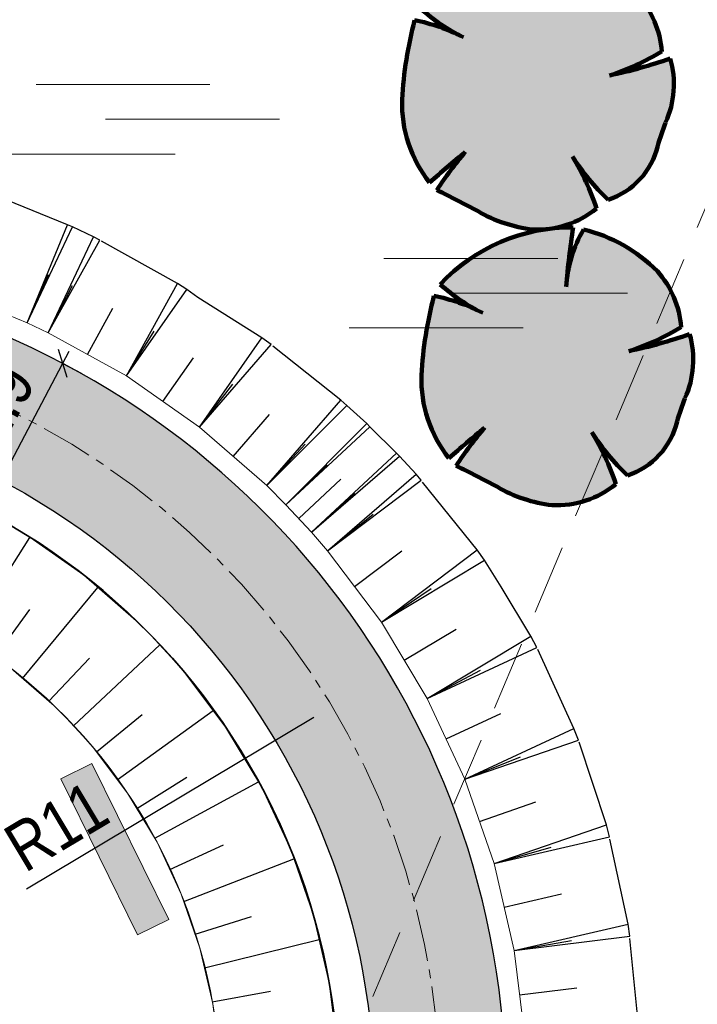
# Model space of a CAD drawing. Header units: metres. Extents: x 0 to 5465380, y 0 to 5925815.
# Tile 103 of 141: x 5463961 to 5463971, y 5925543 to 5925558. Entities that reach past the tile are written whole.
import ezdxf

# ---------------------------------------------------------------- set-up
doc = ezdxf.new("R2010")
doc.units = ezdxf.units.M
for name, pattern in [('CENTER2', [1.125, 0.75, -0.125, 0.125, -0.125]), ('HIDDEN', [0.375, 0.25, -0.125]), ('PRZER2-1', [3, 2, -1])]:
    doc.linetypes.add(name, pattern=pattern)
for name, color, linetype, lineweight in [('$DR - obrzeże 8x30', 34, 'Continuous', 30), ('$DR - osie ścieżek', 7, 'CENTER2', 15), ('$DR - wyp. chodnik', 44, 'Continuous', 5), ('$DR - zał. arch.', 7, 'Continuous', 13), ('$DR - zał. mapa', 250, 'Continuous', 0), ('____rosliny_Nr_Pióra__161', 62, 'Continuous', 0), ('____rosliny_Nr_Pióra__165', 62, 'Continuous', 200), ('___ławki_Nr_Pióra__141', 7, 'Continuous', 0), ('___ławki_Nr_Pióra__246', 34, 'Continuous', 211)]:
    doc.layers.add(name, color=color, linetype=linetype, lineweight=lineweight)
for name, color, linetype in [('$DR - wymiary', 7, 'Continuous'), ('____rosliny', 7, 'Continuous'), ('AecObjExplode_rys 1_Vport_D5A', 7, 'Continuous'), ('AecObjExplode_rys 3_Vport_DDD', 7, 'Continuous'), ('AecObjExplode_rys 4_Vport_E22', 7, 'Continuous'), ('C-DROGI-KORYTARZE', 7, 'Continuous'), ('C-DROGI-SYTUACJA', 7, 'Continuous'), ('C-DZIALKI', 5, 'Continuous'), ('C-TEREN-SKARPY', 94, 'Continuous')]:
    doc.layers.add(name, color=color, linetype=linetype)
doc.layers.add('CC_Inne', color=7, linetype='Continuous', lineweight=18, true_color=0x0a0909)
doc.layers.add('CC_Zakrzewienie', color=7, linetype='PRZER2-1', lineweight=18, true_color=0x0a0909)
doc.styles.add('ARIAL 2', font='ARIALN.TTF')
doc.dimstyles.new('LINIOWY', dxfattribs={"dimtxt": 0.7, "dimasz": 0.3, "dimexe": 0.3, "dimexo": 0, "dimgap": 0.2, "dimtad": 1, "dimzin": 9, "dimdsep": 46, "dimtxsty": 'ARIAL 2', "dimblk": 'OBLIQUE', "dimcen": 0, "dimdle": 0.2, "dimclrd": 7, "dimclre": 7, "dimclrt": 1, "dimadec": 0, "dimazin": 0, "dimtfac": 1, "dimtofl": 0, "dimtmove": 1, "dimatfit": 3, "dimldrblk": 'OBLIQUE', "dimfxl": 0.3, "dimfxlon": 1, "dimtolj": 1, "dimtzin": 1, "dimarcsym": 0})
doc.dimstyles.new('LINIOWY$4', dxfattribs={"dimtxt": 0.7, "dimasz": 0.3, "dimexe": 0.3, "dimexo": 0, "dimgap": 0.2, "dimtad": 1, "dimzin": 9, "dimdsep": 46, "dimtxsty": 'ARIAL 2', "dimblk1": 'OBLIQUE', "dimsah": 1, "dimcen": 0, "dimdle": 0.2, "dimclrd": 7, "dimclre": 7, "dimclrt": 1, "dimadec": 0, "dimazin": 0, "dimtfac": 1, "dimtofl": 0, "dimtmove": 1, "dimatfit": 3, "dimldrblk": 'OBLIQUE', "dimfxl": 0.3, "dimfxlon": 1, "dimtolj": 1, "dimtzin": 1, "dimarcsym": 0})

# ---------------------------------------------------------------- blocks, each defined once
blk = doc.blocks.new('GK.6640.1913.2022 szara')
at = {"layer": 'CC_Inne', "color": 252}
for points in [[(5463961.697, 5925556.703), (5463964.197, 5925556.703)], [(5463962.697, 5925556.203), (5463965.197, 5925556.203)], [(5463961.197, 5925555.703), (5463963.697, 5925555.703)], [(5463966.697, 5925554.203), (5463969.197, 5925554.203)], [(5463967.697, 5925553.703), (5463970.197, 5925553.703)], [(5463966.197, 5925553.203), (5463968.697, 5925553.203)]]:
    blk.add_lwpolyline(points, dxfattribs=at)
at = {"layer": 'CC_Zakrzewienie', "color": 252, "ltscale": 0.5}
blk.add_lwpolyline([(5463977.65, 5925569.937), (5463958.717, 5925565.368), (5463950.876, 5925547.321), (5463930.646, 5925543.783), (5463929.241, 5925503.739), (5463946.136, 5925495.218)], close=True, dxfattribs=at)
blk = doc.blocks.new('Symbol drzewa rzut 1 12', base_point=(5464021.331, 5925651.474))
at = {"layer": '____rosliny_Nr_Pióra__161', "linetype": 'Continuous'}
blk.add_hatch(color=256, dxfattribs=at).paths.add_polyline_path([(5464020.428, 5925649.763, 0.102387), (5464021.207, 5925649.479, 0.189926), (5464022.131, 5925649.758, 0.058172), (5464021.806, 5925650.513, 0.060987), (5464022.3, 5925649.878, 0.261493), (5464023.036, 5925650.633, -0.023868), (5464023.157, 5925650.963, 0.176093), (5464023.249, 5925651.883, -0.033475), (5464022.37, 5925651.663, 0.059133), (5464023.13, 5925651.989, 0.165491), (5464022.81, 5925652.801, 0.138163), (5464021.766, 5925653.43, 0.117282), (5464021.493, 5925652.611, -0.017941), (5464021.617, 5925653.461, 0.21157), (5464019.685, 5925652.696, 0.07472), (5464020.285, 5925652.27, 0.066738), (5464019.59, 5925652.534, 0.048896), (5464019.379, 5925651.397, 0.176271), (5464019.743, 5925650.195, -0.009616), (5464020.267, 5925650.619, 0.030984), (5464019.843, 5925650.083, -0.00375)], flags=0)
at = {"layer": '____rosliny_Nr_Pióra__165', "linetype": 'Continuous'}
for centre, radius, start, end in [((5464021.514, 5925650.898), 2.565, 87.7038, 135.4874), ((5464033.401, 5925651.31), 11.978, 169.6537, 173.7651), ((5464023.352, 5925652.446), 1.866, 148.201, 174.9578), ((5464021.171, 5925651.262), 2.248, 43.1971, 74.6625), ((5464021.777, 5925651.924), 1.355, 2.7308, 40.3178), ((5464021.403, 5925654.481), 2.478, 226.083, 243.1759), ((5464025.286, 5925650.887), 5.929, 163.8748, 175.0721), ((5464018.952, 5925649.81), 2.798, 61.5472, 76.8198), ((5464021.377, 5925655.028), 3.509, 286.4462, 299.9827), ((5464021.167, 5925658.332), 6.776, 280.2246, 287.8936), ((5464021.938, 5925651.55), 1.353, 334.319, 14.2669), ((5464021.213, 5925651.296), 1.837, 176.8614, 216.849), ((5464026.549, 5925649.526), 3.684, 157.0402, 162.5092), ((5464031.043, 5925636.781), 17.539, 127.9083, 130.1121), ((5464024.373, 5925646.933), 5.518, 138.0797, 145.1786), ((5464021.995, 5925650.912), 1.078, 286.4227, 345.04), ((5464024.647, 5925652.213), 3.311, 210.8951, 224.8549), ((5464018.734, 5925648.74), 3.546, 16.6807, 29.9976), ((5463998.76, 5925610.961), 44.442, 60.8198, 61.6791), ((5464021.503, 5925651.503), 2.046, 238.2841, 261.668), ((5464021.315, 5925650.792), 1.317, 265.2902, 308.3056)]:
    blk.add_arc(centre, radius, start, end, dxfattribs=at)
blk = doc.blocks.new('świetlica_bezrzecze_PB_PZT oczyszczony')
at = {"layer": '___ławki_Nr_Pióra__246', "linetype": 'Continuous'}
blk.add_hatch(color=256, dxfattribs=at).paths.add_polyline_path([(5463963.156, 5925544.479), (5463963.604, 5925544.699), (5463962.5, 5925546.942), (5463962.051, 5925546.722)], flags=0)
at = {"layer": '___ławki_Nr_Pióra__141', "linetype": 'Continuous', "flags": 128}
blk.add_lwpolyline([(5463963.156, 5925544.479), (5463963.604, 5925544.699), (5463962.5, 5925546.942), (5463962.051, 5925546.722)], close=True, dxfattribs=at)
at = {"layer": '____rosliny', "linetype": 'Continuous', "rotation": 1.544128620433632}
for p in [(5463968.907, 5925556.616), (5463969.185, 5925552.653)]:
    blk.add_blockref('Symbol drzewa rzut 1 12', p, dxfattribs=at)
blk = doc.blocks.new('*D47')
at = {"layer": '$DR - wymiary', "color": 7, "lineweight": -2, "transparency": 16777216}
blk.add_line((5463961.558, 5925545.141), (5463965.691, 5925547.61), dxfattribs=at)
at = {"layer": '$DR - wymiary', "color": 7, "transparency": 16777216}
blk.add_solid([(5463965.666, 5925547.653), (5463965.717, 5925547.567), (5463965.949, 5925547.764)], dxfattribs=at)
at = {"layer": 'Defpoints', "color": 0, "transparency": 16777216}
for p in [(5463965.949, 5925547.764), (5463956.506, 5925542.123)]:
    blk.add_point(p, dxfattribs=at)
at = {"layer": '$DR - wymiary', "color": 1, "transparency": 16777216, "insert": (5463961.988, 5925546.04), "char_height": 0.7, "attachment_point": 5, "rotation": 30.8543, "style": 'ARIAL 2'}
blk.add_mtext('\\A1;R11', dxfattribs=at)
blk = doc.blocks.new('_OBLIQUE')
at = {"color": 0, "linetype": 'ByBlock'}
blk.add_line((-0.5, -0.5), (0.5, 0.5), dxfattribs=at)
blk = doc.blocks.new('*D99')
at = {"layer": '$DR - wymiary', "color": 7, "lineweight": -2, "transparency": 16777216}
for p, q in [((5463961.101, 5925550.835), (5463962.174, 5925552.87)), ((5463962.081, 5925552.693), (5463962.346, 5925552.553)), ((5463961.194, 5925551.012), (5463960.929, 5925551.152))]:
    blk.add_line(p, q, dxfattribs=at)
at = {"layer": 'Defpoints', "color": 0, "transparency": 16777216}
for p in [(5463962.081, 5925552.693), (5463962.081, 5925552.693), (5463961.194, 5925551.012)]:
    blk.add_point(p, dxfattribs=at)
at = {"layer": '$DR - wymiary', "color": 7, "lineweight": -2, "transparency": 16777216, "xscale": 0.3, "yscale": 0.3, "zscale": 0.3}
for p, rotation in [((5463962.081, 5925552.693), 62.19211735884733), ((5463961.194, 5925551.012), 242.1921173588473)]:
    blk.add_blockref('_OBLIQUE', p, dxfattribs=dict(at, rotation=rotation))
at = {"layer": '$DR - wymiary', "color": 1, "transparency": 16777216, "insert": (5463961.144, 5925552.112), "char_height": 0.7, "attachment_point": 5, "rotation": 62.1921, "style": 'ARIAL 2'}
blk.add_mtext('\\A1;1.9', dxfattribs=at)
blk = doc.blocks.new('*D137')
at = {"layer": '$DR - wymiary', "color": 7, "lineweight": -2, "transparency": 16777216}
blk.add_line((5463958.724, 5925585.382), (5463964.93, 5925585.382), dxfattribs=at)
at = {"layer": 'Defpoints', "color": 0, "transparency": 16777216}
for p in [(5463958.724, 5925585.382), (5463960.561, 5925585.382), (0, 0)]:
    blk.add_point(p, dxfattribs=at)
at = {"layer": '$DR - wymiary', "color": 1, "transparency": 16777216, "insert": (5463962.845, 5925585.94), "char_height": 0.7, "attachment_point": 5, "style": 'ARIAL 2'}
blk.add_mtext('\\A1;5925585.38', dxfattribs=at)
blk = doc.blocks.new('AecObjExplode_rys 1_Vport_D5A')
at = {"layer": 'C-DROGI-KORYTARZE', "color": 92, "linetype": 'Continuous', "lineweight": 9}
for p, q in [((5463960.69, 5925550.707), (5463961.564, 5925550.223)), ((5463961.564, 5925550.223), (5463962.383, 5925549.65)), ((5463962.383, 5925549.65), (5463963.138, 5925548.994)), ((5463963.138, 5925548.994), (5463963.353, 5925548.78)), ((5463963.353, 5925548.78), (5463963.64, 5925548.471)), ((5463963.64, 5925548.471), (5463963.82, 5925548.263)), ((5463961.337, 5925548.31), (5463961.957, 5925547.771)), ((5463963.82, 5925548.263), (5463964.422, 5925547.465)), ((5463961.957, 5925547.771), (5463962.134, 5925547.595)), ((5463962.134, 5925547.595), (5463962.37, 5925547.341)), ((5463962.37, 5925547.341), (5463962.518, 5925547.17)), ((5463964.422, 5925547.465), (5463964.937, 5925546.609)), ((5463962.518, 5925547.17), (5463963.012, 5925546.514)), ((5463963.012, 5925546.514), (5463963.436, 5925545.81)), ((5463964.937, 5925546.609), (5463965.359, 5925545.703)), ((5463963.436, 5925545.81), (5463963.783, 5925545.066)), ((5463965.359, 5925545.703), (5463965.685, 5925544.758)), ((5463963.783, 5925545.066), (5463964.051, 5925544.289)), ((5463965.685, 5925544.758), (5463965.91, 5925543.784)), ((5463964.051, 5925544.289), (5463964.236, 5925543.488)), ((5463965.91, 5925543.784), (5463966.032, 5925542.792)), ((5463964.236, 5925543.488), (5463964.336, 5925542.673))]:
    blk.add_line(p, q, dxfattribs=at)
at = {"layer": 'C-DROGI-KORYTARZE', "color": 54, "linetype": 'Continuous', "lineweight": -3}
for p, q in [((5463960.699, 5925548.757, 43.9), (5463961.607, 5925550.193, 43.74)), ((5463961.504, 5925548.165, 43.9), (5463962.586, 5925549.474, 43.745)), ((5463961.108, 5925548.47, 43.9), (5463961.607, 5925549.157, 43.821)), ((5463962.236, 5925547.485, 43.9), (5463963.477, 5925548.647, 43.752)), ((5463961.881, 5925547.837, 43.9), (5463962.463, 5925548.456, 43.824)), ((5463962.564, 5925547.109, 43.9), (5463963.22, 5925547.649, 43.828)), ((5463962.865, 5925546.709, 43.9), (5463964.242, 5925547.703, 43.761)), ((5463963.144, 5925546.295, 43.9), (5463963.863, 5925546.747, 43.833)), ((5463963.402, 5925545.867, 43.9), (5463964.895, 5925546.678, 43.77)), ((5463963.619, 5925545.417, 43.9), (5463964.39, 5925545.774, 43.837)), ((5463963.82, 5925544.959, 43.9), (5463965.404, 5925545.574, 43.779)), ((5463963.983, 5925544.487, 43.9), (5463964.792, 5925544.743, 43.842)), ((5463964.116, 5925544.006, 43.9), (5463965.765, 5925544.413, 43.788)), ((5463964.229, 5925543.518, 43.9), (5463965.065, 5925543.67, 43.847))]:
    blk.add_line(p, q, dxfattribs=at)
at = {"layer": 'C-DROGI-SYTUACJA', "color": 92, "linetype": 'Continuous', "lineweight": 9}
for p, q in [((5463961.571, 5925553.276), (5463960.693, 5925553.635)), ((5463961.873, 5925553.134), (5463961.571, 5925553.276)), ((5463962.995, 5925552.513), (5463961.873, 5925553.134)), ((5463964.045, 5925551.778), (5463962.995, 5925552.513)), ((5463965.013, 5925550.937), (5463964.045, 5925551.778)), ((5463965.289, 5925550.662), (5463965.013, 5925550.937)), ((5463965.657, 5925550.266), (5463965.289, 5925550.662)), ((5463965.888, 5925549.999), (5463965.657, 5925550.266)), ((5463966.66, 5925548.976), (5463965.888, 5925549.999)), ((5463967.32, 5925547.877), (5463966.66, 5925548.976)), ((5463967.862, 5925546.715), (5463967.32, 5925547.877)), ((5463968.28, 5925545.503), (5463967.862, 5925546.715)), ((5463968.569, 5925544.254), (5463968.28, 5925545.503)), ((5463968.726, 5925542.981), (5463968.569, 5925544.254))]:
    blk.add_line(p, q, dxfattribs=at)
at = {"layer": 'C-DZIALKI', "color": 7, "linetype": 'Continuous', "lineweight": 35}
blk.add_arc((5463956.506, 5925542.123), 9.55, 293.1971, 291.9971, dxfattribs=at)
at = {"layer": 'C-DZIALKI', "color": 92, "linetype": 'Continuous', "lineweight": 9}
blk.add_arc((5463956.506, 5925542.123), 7.85, 293.327, 291.8672, dxfattribs=at)
at = {"layer": 'C-TEREN-SKARPY', "color": 92, "linetype": 'HIDDEN', "lineweight": -3, "ltscale": 5}
for p, q in [((5463962.147, 5925554.687), (5463961.267, 5925555.043)), ((5463962.22, 5925554.655), (5463962.147, 5925554.687)), ((5463962.522, 5925554.513), (5463962.22, 5925554.655)), ((5463962.612, 5925554.467), (5463962.522, 5925554.513)), ((5463963.73, 5925553.841), (5463962.612, 5925554.467)), ((5463963.864, 5925553.755), (5463963.73, 5925553.841)), ((5463964.022, 5925553.642), (5463963.864, 5925553.755)), ((5463964.942, 5925553.06), (5463964.022, 5925553.642)), ((5463965.075, 5925552.964), (5463964.942, 5925553.06)), ((5463966.08, 5925552.165), (5463965.075, 5925552.964)), ((5463966.163, 5925552.091), (5463966.08, 5925552.165)), ((5463966.451, 5925551.828), (5463966.163, 5925552.091)), ((5463966.496, 5925551.784), (5463966.451, 5925551.828)), ((5463966.879, 5925551.402), (5463966.496, 5925551.784)), ((5463966.921, 5925551.358), (5463966.879, 5925551.402)), ((5463967.161, 5925551.1), (5463966.921, 5925551.358)), ((5463967.233, 5925551.014), (5463967.161, 5925551.1)), ((5463968.037, 5925550.015), (5463967.233, 5925551.014)), ((5463968.141, 5925549.866), (5463968.037, 5925550.015)), ((5463968.384, 5925549.482), (5463968.141, 5925549.866)), ((5463968.811, 5925548.773), (5463968.384, 5925549.482)), ((5463968.894, 5925548.611), (5463968.811, 5925548.773)), ((5463969.429, 5925547.446), (5463968.894, 5925548.611)), ((5463969.493, 5925547.277), (5463969.429, 5925547.446)), ((5463969.896, 5925546.06), (5463969.493, 5925547.277)), ((5463969.94, 5925545.887), (5463969.896, 5925546.06)), ((5463970.206, 5925544.632), (5463969.94, 5925545.887)), ((5463970.231, 5925544.458), (5463970.206, 5925544.632)), ((5463970.358, 5925543.182), (5463970.231, 5925544.458))]:
    blk.add_line(p, q, dxfattribs=at)
at = {"layer": 'C-TEREN-SKARPY', "color": 92, "linetype": 'Continuous', "lineweight": -3}
for p, q in [((5463961.571, 5925553.276, 43.738), (5463962.147, 5925554.687, 42.976)), ((5463961.571, 5925553.276), (5463962.147, 5925554.687)), ((5463961.571, 5925553.276, 43.738), (5463962.22, 5925554.655, 42.976)), ((5463961.571, 5925553.276), (5463962.22, 5925554.655)), ((5463961.873, 5925553.134, 43.738), (5463962.522, 5925554.513, 42.976)), ((5463961.873, 5925553.134), (5463962.522, 5925554.513)), ((5463961.873, 5925553.134, 43.738), (5463962.612, 5925554.467, 42.977)), ((5463961.873, 5925553.134), (5463962.612, 5925554.467)), ((5463961.571, 5925553.276, 43.738), (5463961.877, 5925553.974, 43.357)), ((5463961.873, 5925553.134, 43.738), (5463962.22, 5925553.812, 43.358)), ((5463962.995, 5925552.513, 43.74), (5463963.73, 5925553.841, 42.981)), ((5463962.995, 5925552.513), (5463963.73, 5925553.841)), ((5463962.995, 5925552.513, 43.74), (5463963.864, 5925553.755, 42.982)), ((5463962.995, 5925552.513), (5463963.864, 5925553.755)), ((5463962.434, 5925552.824, 43.739), (5463962.802, 5925553.489, 43.359)), ((5463962.995, 5925552.513, 43.74), (5463963.396, 5925553.155, 43.361)), ((5463964.045, 5925551.778, 43.744), (5463964.942, 5925553.06, 42.961)), ((5463964.045, 5925551.778), (5463964.942, 5925553.06)), ((5463964.045, 5925551.778, 43.744), (5463965.075, 5925552.964, 42.958)), ((5463964.045, 5925551.778), (5463965.075, 5925552.964)), ((5463963.52, 5925552.145, 43.742), (5463963.96, 5925552.774, 43.358)), ((5463964.045, 5925551.778, 43.744), (5463964.527, 5925552.395, 43.352)), ((5463965.013, 5925550.937, 43.749), (5463966.08, 5925552.165, 42.936)), ((5463965.013, 5925550.937), (5463966.08, 5925552.165)), ((5463965.013, 5925550.937, 43.749), (5463966.163, 5925552.091, 42.934)), ((5463965.013, 5925550.937), (5463966.163, 5925552.091)), ((5463964.529, 5925551.357, 43.746), (5463965.053, 5925551.961, 43.347)), ((5463965.289, 5925550.662, 43.751), (5463966.451, 5925551.828, 42.928)), ((5463965.289, 5925550.662), (5463966.451, 5925551.828)), ((5463965.289, 5925550.662, 43.751), (5463966.496, 5925551.784, 42.927)), ((5463965.289, 5925550.662), (5463966.496, 5925551.784)), ((5463965.013, 5925550.937, 43.749), (5463965.567, 5925551.532, 43.342)), ((5463965.657, 5925550.266, 43.754), (5463966.879, 5925551.402, 42.92)), ((5463965.657, 5925550.266), (5463966.879, 5925551.402)), ((5463965.657, 5925550.266, 43.754), (5463966.921, 5925551.358, 42.919)), ((5463965.657, 5925550.266), (5463966.921, 5925551.358)), ((5463965.289, 5925550.662, 43.751), (5463965.881, 5925551.234, 43.339)), ((5463965.473, 5925550.464, 43.753), (5463966.08, 5925551.028, 43.338)), ((5463965.888, 5925549.999, 43.756), (5463967.161, 5925551.1, 42.915)), ((5463965.888, 5925549.999), (5463967.161, 5925551.1)), ((5463965.888, 5925549.999, 43.756), (5463967.233, 5925551.014, 42.913)), ((5463965.888, 5925549.999), (5463967.233, 5925551.014)), ((5463965.657, 5925550.266, 43.754), (5463966.279, 5925550.823, 43.337)), ((5463965.888, 5925549.999, 43.756), (5463966.542, 5925550.528, 43.335)), ((5463966.274, 5925549.488, 43.76), (5463966.954, 5925550.001, 43.333)), ((5463966.66, 5925548.976, 43.763), (5463968.037, 5925550.015, 42.901)), ((5463966.66, 5925548.976), (5463968.037, 5925550.015)), ((5463966.66, 5925548.976, 43.763), (5463968.141, 5925549.866, 42.899)), ((5463966.66, 5925548.976), (5463968.141, 5925549.866)), ((5463966.66, 5925548.976, 43.763), (5463967.374, 5925549.458, 43.332)), ((5463966.99, 5925548.426, 43.767), (5463967.735, 5925548.874, 43.332)), ((5463967.32, 5925547.877, 43.771), (5463968.811, 5925548.773, 42.901)), ((5463967.32, 5925547.877), (5463968.811, 5925548.773)), ((5463967.32, 5925547.877, 43.771), (5463968.894, 5925548.611, 42.902)), ((5463967.32, 5925547.877), (5463968.894, 5925548.611)), ((5463967.32, 5925547.877, 43.771), (5463968.086, 5925548.284, 43.336)), ((5463967.591, 5925547.296, 43.774), (5463968.376, 5925547.662, 43.341)), ((5463967.862, 5925546.715, 43.778), (5463969.429, 5925547.446, 42.914)), ((5463967.862, 5925546.715), (5463969.429, 5925547.446)), ((5463967.862, 5925546.715, 43.778), (5463969.493, 5925547.277, 42.916)), ((5463967.862, 5925546.715), (5463969.493, 5925547.277)), ((5463967.862, 5925546.715, 43.778), (5463968.662, 5925547.038, 43.347)), ((5463968.071, 5925546.109, 43.782), (5463968.883, 5925546.389, 43.353)), ((5463968.28, 5925545.503, 43.786), (5463969.896, 5925546.06, 42.931)), ((5463968.28, 5925545.503), (5463969.896, 5925546.06)), ((5463968.28, 5925545.503, 43.786), (5463969.94, 5925545.887, 42.934)), ((5463968.28, 5925545.503), (5463969.94, 5925545.887)), ((5463968.28, 5925545.503, 43.786), (5463969.099, 5925545.738, 43.359)), ((5463968.425, 5925544.878, 43.79), (5463969.249, 5925545.069, 43.367)), ((5463968.569, 5925544.254, 43.793), (5463970.206, 5925544.632, 42.953)), ((5463968.569, 5925544.254), (5463970.206, 5925544.632)), ((5463968.569, 5925544.254, 43.793), (5463970.231, 5925544.458, 42.956)), ((5463968.569, 5925544.254), (5463970.231, 5925544.458)), ((5463968.569, 5925544.254, 43.793), (5463969.394, 5925544.399, 43.374)), ((5463968.647, 5925543.617, 43.797), (5463969.471, 5925543.719, 43.382))]:
    blk.add_line(p, q, dxfattribs=at)
blk = doc.blocks.new('AecObjExplode_rys 4_Vport_E22')
at = {"layer": 'C-DROGI-KORYTARZE', "color": 92, "linetype": 'Continuous', "lineweight": 9}
for p, q in [((5463960.69, 5925550.707), (5463961.564, 5925550.223)), ((5463961.564, 5925550.223), (5463962.383, 5925549.65)), ((5463962.383, 5925549.65), (5463963.138, 5925548.994)), ((5463963.138, 5925548.994), (5463963.353, 5925548.78)), ((5463963.353, 5925548.78), (5463963.64, 5925548.471)), ((5463963.64, 5925548.471), (5463963.82, 5925548.263)), ((5463961.337, 5925548.31), (5463961.957, 5925547.771)), ((5463963.82, 5925548.263), (5463964.422, 5925547.465)), ((5463961.957, 5925547.771), (5463962.134, 5925547.595)), ((5463962.134, 5925547.595), (5463962.37, 5925547.341)), ((5463962.37, 5925547.341), (5463962.518, 5925547.17)), ((5463964.422, 5925547.465), (5463964.937, 5925546.609)), ((5463962.518, 5925547.17), (5463963.012, 5925546.514)), ((5463963.012, 5925546.514), (5463963.436, 5925545.81)), ((5463964.937, 5925546.609), (5463965.359, 5925545.703)), ((5463963.436, 5925545.81), (5463963.783, 5925545.066)), ((5463965.359, 5925545.703), (5463965.685, 5925544.758)), ((5463963.783, 5925545.066), (5463964.051, 5925544.289)), ((5463965.685, 5925544.758), (5463965.91, 5925543.784)), ((5463964.051, 5925544.289), (5463964.236, 5925543.488)), ((5463965.91, 5925543.784), (5463966.032, 5925542.792)), ((5463964.236, 5925543.488), (5463964.336, 5925542.673))]:
    blk.add_line(p, q, dxfattribs=at)
at = {"layer": 'C-DROGI-KORYTARZE', "color": 54, "linetype": 'Continuous', "lineweight": -3}
for p, q in [((5463960.699, 5925548.757, 43.9), (5463961.607, 5925550.193, 43.74)), ((5463961.504, 5925548.165, 43.9), (5463962.586, 5925549.474, 43.745)), ((5463961.108, 5925548.47, 43.9), (5463961.607, 5925549.157, 43.821)), ((5463962.236, 5925547.485, 43.9), (5463963.477, 5925548.647, 43.752)), ((5463961.881, 5925547.837, 43.9), (5463962.463, 5925548.456, 43.824)), ((5463962.564, 5925547.109, 43.9), (5463963.22, 5925547.649, 43.828)), ((5463962.865, 5925546.709, 43.9), (5463964.242, 5925547.703, 43.761)), ((5463963.144, 5925546.295, 43.9), (5463963.863, 5925546.747, 43.833)), ((5463963.402, 5925545.867, 43.9), (5463964.895, 5925546.678, 43.77)), ((5463963.619, 5925545.417, 43.9), (5463964.39, 5925545.774, 43.837)), ((5463963.82, 5925544.959, 43.9), (5463965.404, 5925545.574, 43.779)), ((5463963.983, 5925544.487, 43.9), (5463964.792, 5925544.743, 43.842)), ((5463964.116, 5925544.006, 43.9), (5463965.765, 5925544.413, 43.788)), ((5463964.229, 5925543.518, 43.9), (5463965.065, 5925543.67, 43.847))]:
    blk.add_line(p, q, dxfattribs=at)
at = {"layer": 'C-DROGI-SYTUACJA', "color": 92, "linetype": 'Continuous', "lineweight": 9}
for p, q in [((5463961.571, 5925553.276), (5463960.693, 5925553.635)), ((5463961.873, 5925553.134), (5463961.571, 5925553.276)), ((5463962.995, 5925552.513), (5463961.873, 5925553.134)), ((5463964.045, 5925551.778), (5463962.995, 5925552.513)), ((5463965.013, 5925550.937), (5463964.045, 5925551.778)), ((5463965.289, 5925550.662), (5463965.013, 5925550.937)), ((5463965.657, 5925550.266), (5463965.289, 5925550.662)), ((5463965.888, 5925549.999), (5463965.657, 5925550.266)), ((5463966.66, 5925548.976), (5463965.888, 5925549.999)), ((5463967.32, 5925547.877), (5463966.66, 5925548.976)), ((5463967.862, 5925546.715), (5463967.32, 5925547.877)), ((5463968.28, 5925545.503), (5463967.862, 5925546.715)), ((5463968.569, 5925544.254), (5463968.28, 5925545.503)), ((5463968.726, 5925542.981), (5463968.569, 5925544.254))]:
    blk.add_line(p, q, dxfattribs=at)
at = {"layer": 'C-DZIALKI', "color": 7, "linetype": 'Continuous', "lineweight": 35}
blk.add_arc((5463956.506, 5925542.123), 9.55, 293.1971, 291.9971, dxfattribs=at)
at = {"layer": 'C-DZIALKI', "color": 92, "linetype": 'Continuous', "lineweight": 9}
blk.add_arc((5463956.506, 5925542.123), 7.85, 293.327, 291.8672, dxfattribs=at)
at = {"layer": 'C-TEREN-SKARPY', "color": 92, "linetype": 'HIDDEN', "lineweight": -3, "ltscale": 5}
for p, q in [((5463962.147, 5925554.687), (5463961.267, 5925555.043)), ((5463962.22, 5925554.655), (5463962.147, 5925554.687)), ((5463962.522, 5925554.513), (5463962.22, 5925554.655)), ((5463962.612, 5925554.467), (5463962.522, 5925554.513)), ((5463963.73, 5925553.841), (5463962.612, 5925554.467)), ((5463963.864, 5925553.755), (5463963.73, 5925553.841)), ((5463964.022, 5925553.642), (5463963.864, 5925553.755)), ((5463964.942, 5925553.06), (5463964.022, 5925553.642)), ((5463965.075, 5925552.964), (5463964.942, 5925553.06)), ((5463966.08, 5925552.165), (5463965.075, 5925552.964)), ((5463966.163, 5925552.091), (5463966.08, 5925552.165)), ((5463966.451, 5925551.828), (5463966.163, 5925552.091)), ((5463966.496, 5925551.784), (5463966.451, 5925551.828)), ((5463966.879, 5925551.402), (5463966.496, 5925551.784)), ((5463966.921, 5925551.358), (5463966.879, 5925551.402)), ((5463967.161, 5925551.1), (5463966.921, 5925551.358)), ((5463967.233, 5925551.014), (5463967.161, 5925551.1)), ((5463968.037, 5925550.015), (5463967.233, 5925551.014)), ((5463968.141, 5925549.866), (5463968.037, 5925550.015)), ((5463968.384, 5925549.482), (5463968.141, 5925549.866)), ((5463968.811, 5925548.773), (5463968.384, 5925549.482)), ((5463968.894, 5925548.611), (5463968.811, 5925548.773)), ((5463969.429, 5925547.446), (5463968.894, 5925548.611)), ((5463969.493, 5925547.277), (5463969.429, 5925547.446)), ((5463969.896, 5925546.06), (5463969.493, 5925547.277)), ((5463969.94, 5925545.887), (5463969.896, 5925546.06)), ((5463970.206, 5925544.632), (5463969.94, 5925545.887)), ((5463970.231, 5925544.458), (5463970.206, 5925544.632)), ((5463970.358, 5925543.182), (5463970.231, 5925544.458))]:
    blk.add_line(p, q, dxfattribs=at)
at = {"layer": 'C-TEREN-SKARPY', "color": 92, "linetype": 'Continuous', "lineweight": -3}
for p, q in [((5463961.571, 5925553.276, 43.738), (5463962.147, 5925554.687, 42.976)), ((5463961.571, 5925553.276), (5463962.147, 5925554.687)), ((5463961.571, 5925553.276, 43.738), (5463962.22, 5925554.655, 42.976)), ((5463961.571, 5925553.276), (5463962.22, 5925554.655)), ((5463961.873, 5925553.134, 43.738), (5463962.522, 5925554.513, 42.976)), ((5463961.873, 5925553.134), (5463962.522, 5925554.513)), ((5463961.873, 5925553.134, 43.738), (5463962.612, 5925554.467, 42.977)), ((5463961.873, 5925553.134), (5463962.612, 5925554.467)), ((5463961.571, 5925553.276, 43.738), (5463961.877, 5925553.974, 43.357)), ((5463961.873, 5925553.134, 43.738), (5463962.22, 5925553.812, 43.358)), ((5463962.995, 5925552.513, 43.74), (5463963.73, 5925553.841, 42.981)), ((5463962.995, 5925552.513), (5463963.73, 5925553.841)), ((5463962.995, 5925552.513, 43.74), (5463963.864, 5925553.755, 42.982)), ((5463962.995, 5925552.513), (5463963.864, 5925553.755)), ((5463962.434, 5925552.824, 43.739), (5463962.802, 5925553.489, 43.359)), ((5463962.995, 5925552.513, 43.74), (5463963.396, 5925553.155, 43.361)), ((5463964.045, 5925551.778, 43.744), (5463964.942, 5925553.06, 42.961)), ((5463964.045, 5925551.778), (5463964.942, 5925553.06)), ((5463964.045, 5925551.778, 43.744), (5463965.075, 5925552.964, 42.958)), ((5463964.045, 5925551.778), (5463965.075, 5925552.964)), ((5463963.52, 5925552.145, 43.742), (5463963.96, 5925552.774, 43.358)), ((5463964.045, 5925551.778, 43.744), (5463964.527, 5925552.395, 43.352)), ((5463965.013, 5925550.937, 43.749), (5463966.08, 5925552.165, 42.936)), ((5463965.013, 5925550.937), (5463966.08, 5925552.165)), ((5463965.013, 5925550.937, 43.749), (5463966.163, 5925552.091, 42.934)), ((5463965.013, 5925550.937), (5463966.163, 5925552.091)), ((5463964.529, 5925551.357, 43.746), (5463965.053, 5925551.961, 43.347)), ((5463965.289, 5925550.662, 43.751), (5463966.451, 5925551.828, 42.928)), ((5463965.289, 5925550.662), (5463966.451, 5925551.828)), ((5463965.289, 5925550.662, 43.751), (5463966.496, 5925551.784, 42.927)), ((5463965.289, 5925550.662), (5463966.496, 5925551.784)), ((5463965.013, 5925550.937, 43.749), (5463965.567, 5925551.532, 43.342)), ((5463965.657, 5925550.266, 43.754), (5463966.879, 5925551.402, 42.92)), ((5463965.657, 5925550.266), (5463966.879, 5925551.402)), ((5463965.657, 5925550.266, 43.754), (5463966.921, 5925551.358, 42.919)), ((5463965.657, 5925550.266), (5463966.921, 5925551.358)), ((5463965.289, 5925550.662, 43.751), (5463965.881, 5925551.234, 43.339)), ((5463965.473, 5925550.464, 43.753), (5463966.08, 5925551.028, 43.338)), ((5463965.888, 5925549.999, 43.756), (5463967.161, 5925551.1, 42.915)), ((5463965.888, 5925549.999), (5463967.161, 5925551.1)), ((5463965.888, 5925549.999, 43.756), (5463967.233, 5925551.014, 42.913)), ((5463965.888, 5925549.999), (5463967.233, 5925551.014)), ((5463965.657, 5925550.266, 43.754), (5463966.279, 5925550.823, 43.337)), ((5463965.888, 5925549.999, 43.756), (5463966.542, 5925550.528, 43.335)), ((5463966.274, 5925549.488, 43.76), (5463966.954, 5925550.001, 43.333)), ((5463966.66, 5925548.976, 43.763), (5463968.037, 5925550.015, 42.901)), ((5463966.66, 5925548.976), (5463968.037, 5925550.015)), ((5463966.66, 5925548.976, 43.763), (5463968.141, 5925549.866, 42.899)), ((5463966.66, 5925548.976), (5463968.141, 5925549.866)), ((5463966.66, 5925548.976, 43.763), (5463967.374, 5925549.458, 43.332)), ((5463966.99, 5925548.426, 43.767), (5463967.735, 5925548.874, 43.332)), ((5463967.32, 5925547.877, 43.771), (5463968.811, 5925548.773, 42.901)), ((5463967.32, 5925547.877), (5463968.811, 5925548.773)), ((5463967.32, 5925547.877, 43.771), (5463968.894, 5925548.611, 42.902)), ((5463967.32, 5925547.877), (5463968.894, 5925548.611)), ((5463967.32, 5925547.877, 43.771), (5463968.086, 5925548.284, 43.336)), ((5463967.591, 5925547.296, 43.774), (5463968.376, 5925547.662, 43.341)), ((5463967.862, 5925546.715, 43.778), (5463969.429, 5925547.446, 42.914)), ((5463967.862, 5925546.715), (5463969.429, 5925547.446)), ((5463967.862, 5925546.715, 43.778), (5463969.493, 5925547.277, 42.916)), ((5463967.862, 5925546.715), (5463969.493, 5925547.277)), ((5463967.862, 5925546.715, 43.778), (5463968.662, 5925547.038, 43.347)), ((5463968.071, 5925546.109, 43.782), (5463968.883, 5925546.389, 43.353)), ((5463968.28, 5925545.503, 43.786), (5463969.896, 5925546.06, 42.931)), ((5463968.28, 5925545.503), (5463969.896, 5925546.06)), ((5463968.28, 5925545.503, 43.786), (5463969.94, 5925545.887, 42.934)), ((5463968.28, 5925545.503), (5463969.94, 5925545.887)), ((5463968.28, 5925545.503, 43.786), (5463969.099, 5925545.738, 43.359)), ((5463968.425, 5925544.878, 43.79), (5463969.249, 5925545.069, 43.367)), ((5463968.569, 5925544.254, 43.793), (5463970.206, 5925544.632, 42.953)), ((5463968.569, 5925544.254), (5463970.206, 5925544.632)), ((5463968.569, 5925544.254, 43.793), (5463970.231, 5925544.458, 42.956)), ((5463968.569, 5925544.254), (5463970.231, 5925544.458)), ((5463968.569, 5925544.254, 43.793), (5463969.394, 5925544.399, 43.374)), ((5463968.647, 5925543.617, 43.797), (5463969.471, 5925543.719, 43.382))]:
    blk.add_line(p, q, dxfattribs=at)
blk = doc.blocks.new('AecObjExplode_rys 3_Vport_DDD')
at = {"layer": 'C-DROGI-KORYTARZE', "color": 92, "linetype": 'Continuous', "lineweight": 9}
for p, q in [((5463960.69, 5925550.707), (5463961.564, 5925550.223)), ((5463961.564, 5925550.223), (5463962.383, 5925549.65)), ((5463962.383, 5925549.65), (5463963.138, 5925548.994)), ((5463963.138, 5925548.994), (5463963.353, 5925548.78)), ((5463963.353, 5925548.78), (5463963.64, 5925548.471)), ((5463963.64, 5925548.471), (5463963.82, 5925548.263)), ((5463961.337, 5925548.31), (5463961.957, 5925547.771)), ((5463963.82, 5925548.263), (5463964.422, 5925547.465)), ((5463961.957, 5925547.771), (5463962.134, 5925547.595)), ((5463962.134, 5925547.595), (5463962.37, 5925547.341)), ((5463962.37, 5925547.341), (5463962.518, 5925547.17)), ((5463964.422, 5925547.465), (5463964.937, 5925546.609)), ((5463962.518, 5925547.17), (5463963.012, 5925546.514)), ((5463963.012, 5925546.514), (5463963.436, 5925545.81)), ((5463964.937, 5925546.609), (5463965.359, 5925545.703)), ((5463963.436, 5925545.81), (5463963.783, 5925545.066)), ((5463965.359, 5925545.703), (5463965.685, 5925544.758)), ((5463963.783, 5925545.066), (5463964.051, 5925544.289)), ((5463965.685, 5925544.758), (5463965.91, 5925543.784)), ((5463964.051, 5925544.289), (5463964.236, 5925543.488)), ((5463965.91, 5925543.784), (5463966.032, 5925542.792)), ((5463964.236, 5925543.488), (5463964.336, 5925542.673))]:
    blk.add_line(p, q, dxfattribs=at)
at = {"layer": 'C-DROGI-KORYTARZE', "color": 54, "linetype": 'Continuous', "lineweight": -3}
for p, q in [((5463960.699, 5925548.757, 43.9), (5463961.607, 5925550.193, 43.74)), ((5463961.504, 5925548.165, 43.9), (5463962.586, 5925549.474, 43.745)), ((5463961.108, 5925548.47, 43.9), (5463961.607, 5925549.157, 43.821)), ((5463962.236, 5925547.485, 43.9), (5463963.477, 5925548.647, 43.752)), ((5463961.881, 5925547.837, 43.9), (5463962.463, 5925548.456, 43.824)), ((5463962.564, 5925547.109, 43.9), (5463963.22, 5925547.649, 43.828)), ((5463962.865, 5925546.709, 43.9), (5463964.242, 5925547.703, 43.761)), ((5463963.144, 5925546.295, 43.9), (5463963.863, 5925546.747, 43.833)), ((5463963.402, 5925545.867, 43.9), (5463964.895, 5925546.678, 43.77)), ((5463963.619, 5925545.417, 43.9), (5463964.39, 5925545.774, 43.837)), ((5463963.82, 5925544.959, 43.9), (5463965.404, 5925545.574, 43.779)), ((5463963.983, 5925544.487, 43.9), (5463964.792, 5925544.743, 43.842)), ((5463964.116, 5925544.006, 43.9), (5463965.765, 5925544.413, 43.788)), ((5463964.229, 5925543.518, 43.9), (5463965.065, 5925543.67, 43.847))]:
    blk.add_line(p, q, dxfattribs=at)
at = {"layer": 'C-DROGI-SYTUACJA', "color": 92, "linetype": 'Continuous', "lineweight": 9}
for p, q in [((5463961.571, 5925553.276), (5463960.693, 5925553.635)), ((5463961.873, 5925553.134), (5463961.571, 5925553.276)), ((5463962.995, 5925552.513), (5463961.873, 5925553.134)), ((5463964.045, 5925551.778), (5463962.995, 5925552.513)), ((5463965.013, 5925550.937), (5463964.045, 5925551.778)), ((5463965.289, 5925550.662), (5463965.013, 5925550.937)), ((5463965.657, 5925550.266), (5463965.289, 5925550.662)), ((5463965.888, 5925549.999), (5463965.657, 5925550.266)), ((5463966.66, 5925548.976), (5463965.888, 5925549.999)), ((5463967.32, 5925547.877), (5463966.66, 5925548.976)), ((5463967.862, 5925546.715), (5463967.32, 5925547.877)), ((5463968.28, 5925545.503), (5463967.862, 5925546.715)), ((5463968.569, 5925544.254), (5463968.28, 5925545.503)), ((5463968.726, 5925542.981), (5463968.569, 5925544.254))]:
    blk.add_line(p, q, dxfattribs=at)
at = {"layer": 'C-DZIALKI', "color": 7, "linetype": 'Continuous', "lineweight": 35}
blk.add_arc((5463956.506, 5925542.123), 9.55, 293.1971, 291.9971, dxfattribs=at)
at = {"layer": 'C-DZIALKI', "color": 92, "linetype": 'Continuous', "lineweight": 9}
blk.add_arc((5463956.506, 5925542.123), 7.85, 293.327, 291.8672, dxfattribs=at)
at = {"layer": 'C-TEREN-SKARPY', "color": 92, "linetype": 'HIDDEN', "lineweight": -3, "ltscale": 5}
for p, q in [((5463962.147, 5925554.687), (5463961.267, 5925555.043)), ((5463962.22, 5925554.655), (5463962.147, 5925554.687)), ((5463962.522, 5925554.513), (5463962.22, 5925554.655)), ((5463962.612, 5925554.467), (5463962.522, 5925554.513)), ((5463963.73, 5925553.841), (5463962.612, 5925554.467)), ((5463963.864, 5925553.755), (5463963.73, 5925553.841)), ((5463964.022, 5925553.642), (5463963.864, 5925553.755)), ((5463964.942, 5925553.06), (5463964.022, 5925553.642)), ((5463965.075, 5925552.964), (5463964.942, 5925553.06)), ((5463966.08, 5925552.165), (5463965.075, 5925552.964)), ((5463966.163, 5925552.091), (5463966.08, 5925552.165)), ((5463966.451, 5925551.828), (5463966.163, 5925552.091)), ((5463966.496, 5925551.784), (5463966.451, 5925551.828)), ((5463966.879, 5925551.402), (5463966.496, 5925551.784)), ((5463966.921, 5925551.358), (5463966.879, 5925551.402)), ((5463967.161, 5925551.1), (5463966.921, 5925551.358)), ((5463967.233, 5925551.014), (5463967.161, 5925551.1)), ((5463968.037, 5925550.015), (5463967.233, 5925551.014)), ((5463968.141, 5925549.866), (5463968.037, 5925550.015)), ((5463968.384, 5925549.482), (5463968.141, 5925549.866)), ((5463968.811, 5925548.773), (5463968.384, 5925549.482)), ((5463968.894, 5925548.611), (5463968.811, 5925548.773)), ((5463969.429, 5925547.446), (5463968.894, 5925548.611)), ((5463969.493, 5925547.277), (5463969.429, 5925547.446)), ((5463969.896, 5925546.06), (5463969.493, 5925547.277)), ((5463969.94, 5925545.887), (5463969.896, 5925546.06)), ((5463970.206, 5925544.632), (5463969.94, 5925545.887)), ((5463970.231, 5925544.458), (5463970.206, 5925544.632)), ((5463970.358, 5925543.182), (5463970.231, 5925544.458))]:
    blk.add_line(p, q, dxfattribs=at)
at = {"layer": 'C-TEREN-SKARPY', "color": 92, "linetype": 'Continuous', "lineweight": -3}
for p, q in [((5463961.571, 5925553.276, 43.738), (5463962.147, 5925554.687, 42.976)), ((5463961.571, 5925553.276), (5463962.147, 5925554.687)), ((5463961.571, 5925553.276, 43.738), (5463962.22, 5925554.655, 42.976)), ((5463961.571, 5925553.276), (5463962.22, 5925554.655)), ((5463961.873, 5925553.134, 43.738), (5463962.522, 5925554.513, 42.976)), ((5463961.873, 5925553.134), (5463962.522, 5925554.513)), ((5463961.873, 5925553.134, 43.738), (5463962.612, 5925554.467, 42.977)), ((5463961.873, 5925553.134), (5463962.612, 5925554.467)), ((5463961.571, 5925553.276, 43.738), (5463961.877, 5925553.974, 43.357)), ((5463961.873, 5925553.134, 43.738), (5463962.22, 5925553.812, 43.358)), ((5463962.995, 5925552.513, 43.74), (5463963.73, 5925553.841, 42.981)), ((5463962.995, 5925552.513), (5463963.73, 5925553.841)), ((5463962.995, 5925552.513, 43.74), (5463963.864, 5925553.755, 42.982)), ((5463962.995, 5925552.513), (5463963.864, 5925553.755)), ((5463962.434, 5925552.824, 43.739), (5463962.802, 5925553.489, 43.359)), ((5463962.995, 5925552.513, 43.74), (5463963.396, 5925553.155, 43.361)), ((5463964.045, 5925551.778, 43.744), (5463964.942, 5925553.06, 42.961)), ((5463964.045, 5925551.778), (5463964.942, 5925553.06)), ((5463964.045, 5925551.778, 43.744), (5463965.075, 5925552.964, 42.958)), ((5463964.045, 5925551.778), (5463965.075, 5925552.964)), ((5463963.52, 5925552.145, 43.742), (5463963.96, 5925552.774, 43.358)), ((5463964.045, 5925551.778, 43.744), (5463964.527, 5925552.395, 43.352)), ((5463965.013, 5925550.937, 43.749), (5463966.08, 5925552.165, 42.936)), ((5463965.013, 5925550.937), (5463966.08, 5925552.165)), ((5463965.013, 5925550.937, 43.749), (5463966.163, 5925552.091, 42.934)), ((5463965.013, 5925550.937), (5463966.163, 5925552.091)), ((5463964.529, 5925551.357, 43.746), (5463965.053, 5925551.961, 43.347)), ((5463965.289, 5925550.662, 43.751), (5463966.451, 5925551.828, 42.928)), ((5463965.289, 5925550.662), (5463966.451, 5925551.828)), ((5463965.289, 5925550.662, 43.751), (5463966.496, 5925551.784, 42.927)), ((5463965.289, 5925550.662), (5463966.496, 5925551.784)), ((5463965.013, 5925550.937, 43.749), (5463965.567, 5925551.532, 43.342)), ((5463965.657, 5925550.266, 43.754), (5463966.879, 5925551.402, 42.92)), ((5463965.657, 5925550.266), (5463966.879, 5925551.402)), ((5463965.657, 5925550.266, 43.754), (5463966.921, 5925551.358, 42.919)), ((5463965.657, 5925550.266), (5463966.921, 5925551.358)), ((5463965.289, 5925550.662, 43.751), (5463965.881, 5925551.234, 43.339)), ((5463965.473, 5925550.464, 43.753), (5463966.08, 5925551.028, 43.338)), ((5463965.888, 5925549.999, 43.756), (5463967.161, 5925551.1, 42.915)), ((5463965.888, 5925549.999), (5463967.161, 5925551.1)), ((5463965.888, 5925549.999, 43.756), (5463967.233, 5925551.014, 42.913)), ((5463965.888, 5925549.999), (5463967.233, 5925551.014)), ((5463965.657, 5925550.266, 43.754), (5463966.279, 5925550.823, 43.337)), ((5463965.888, 5925549.999, 43.756), (5463966.542, 5925550.528, 43.335)), ((5463966.274, 5925549.488, 43.76), (5463966.954, 5925550.001, 43.333)), ((5463966.66, 5925548.976, 43.763), (5463968.037, 5925550.015, 42.901)), ((5463966.66, 5925548.976), (5463968.037, 5925550.015)), ((5463966.66, 5925548.976, 43.763), (5463968.141, 5925549.866, 42.899)), ((5463966.66, 5925548.976), (5463968.141, 5925549.866)), ((5463966.66, 5925548.976, 43.763), (5463967.374, 5925549.458, 43.332)), ((5463966.99, 5925548.426, 43.767), (5463967.735, 5925548.874, 43.332)), ((5463967.32, 5925547.877, 43.771), (5463968.811, 5925548.773, 42.901)), ((5463967.32, 5925547.877), (5463968.811, 5925548.773)), ((5463967.32, 5925547.877, 43.771), (5463968.894, 5925548.611, 42.902)), ((5463967.32, 5925547.877), (5463968.894, 5925548.611)), ((5463967.32, 5925547.877, 43.771), (5463968.086, 5925548.284, 43.336)), ((5463967.591, 5925547.296, 43.774), (5463968.376, 5925547.662, 43.341)), ((5463967.862, 5925546.715, 43.778), (5463969.429, 5925547.446, 42.914)), ((5463967.862, 5925546.715), (5463969.429, 5925547.446)), ((5463967.862, 5925546.715, 43.778), (5463969.493, 5925547.277, 42.916)), ((5463967.862, 5925546.715), (5463969.493, 5925547.277)), ((5463967.862, 5925546.715, 43.778), (5463968.662, 5925547.038, 43.347)), ((5463968.071, 5925546.109, 43.782), (5463968.883, 5925546.389, 43.353)), ((5463968.28, 5925545.503, 43.786), (5463969.896, 5925546.06, 42.931)), ((5463968.28, 5925545.503), (5463969.896, 5925546.06)), ((5463968.28, 5925545.503, 43.786), (5463969.94, 5925545.887, 42.934)), ((5463968.28, 5925545.503), (5463969.94, 5925545.887)), ((5463968.28, 5925545.503, 43.786), (5463969.099, 5925545.738, 43.359)), ((5463968.425, 5925544.878, 43.79), (5463969.249, 5925545.069, 43.367)), ((5463968.569, 5925544.254, 43.793), (5463970.206, 5925544.632, 42.953)), ((5463968.569, 5925544.254), (5463970.206, 5925544.632)), ((5463968.569, 5925544.254, 43.793), (5463970.231, 5925544.458, 42.956)), ((5463968.569, 5925544.254), (5463970.231, 5925544.458)), ((5463968.569, 5925544.254, 43.793), (5463969.394, 5925544.399, 43.374)), ((5463968.647, 5925543.617, 43.797), (5463969.471, 5925543.719, 43.382))]:
    blk.add_line(p, q, dxfattribs=at)

msp = doc.modelspace()

# ---------------------------------------------------------------- hatches: boundary and pattern name
at = {"layer": '$DR - wyp. chodnik'}
h = msp.add_hatch(dxfattribs=at)
h.set_pattern_fill('AR-SAND', color=256, scale=0.01)
h.set_pattern_definition([(37.5, (500, 0), (-0.01600031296, 0.48941323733), [0, -0.38608, 0, -0.4318, 0, -0.41275]), (7.5, (500, 0), (0.44952328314, 0.71682510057), [0, -0.20828, 0, -0.34798, 0, -0.13335]), (327.5, (499.6876, 0), (0.790992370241, 0.001437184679), [0, -0.127, 0, -0.4572, 0, -0.5969]), (317.5, (499.6876, 0), (0.76355645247, 0.22292932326), [0, -0.0635, 0, -0.29972, 0, -0.3429])])
h.paths.add_polyline_path([(5463958.811, 5925573.433, 1.284126), (5463952.971, 5925595.856), (5463945.622, 5925613.63), (5463944.143, 5925613.018), (5463946.37, 5925607.633, 0.194771), (5463934.37, 5925592.77, 0.959366), (5463910.944, 5925588.139, 1.531072), (5463902.406, 5925567.988), (5463893.559, 5925564.306, 0.384254), (5463887.764, 5925552.083), (5463862.231, 5925541.456), (5463863.153, 5925539.241), (5463888.637, 5925549.847), (5463903.669, 5925513.728), (5463903.08, 5925513.225), (5463904.38, 5925511.705), (5463904.595, 5925511.889), (5463910.657, 5925504.009), (5463924.399, 5925502.717), (5463924.162, 5925500.211), (5463926.552, 5925499.986), (5463926.788, 5925502.493), (5463940.548, 5925501.199), (5463939.758, 5925492.8), (5463941.75, 5925492.612), (5463945.889, 5925536.637, 1.642027), (5463958.177, 5925553.955)])
h.paths.add_polyline_path([(5463914.368, 5925570.584, -0.565703), (5463929.546, 5925559.395), (5463926.129, 5925523.186), (5463905.587, 5925514.846), (5463890.146, 5925551.946, -0.414214), (5463894.404, 5925562.275)], flags=16)
h.paths.add_polyline_path([(5463892.202, 5925579.937, -1), (5463912.302, 5925579.937, -1)], flags=16)
h.paths.add_polyline_path([(5463910.621, 5925571.408, 0.241691), (5463914.061, 5925581.767, 0.332), (5463928.141, 5925579.302), (5463928.394, 5925578.805)], flags=16)
h.paths.add_polyline_path([(5463921.709, 5925573.639), (5463929.394, 5925576.838), (5463944.809, 5925546.509), (5463940.735, 5925503.19), (5463926.976, 5925504.484), (5463932.165, 5925559.475, 0.382129)], flags=16)
h.paths.add_polyline_path([(5463912.703, 5925589.968, -1), (5463932.803, 5925589.968, -1)], flags=16)
h.paths.add_polyline_path([(5463929.85, 5925580.354, 0.111618), (5463933.295, 5925584.342, 0.375671), (5463956.374, 5925560.041), (5463956.18, 5925554.068, 0.258572), (5463946.204, 5925548.178)], flags=16)
h.paths.add_polyline_path([(5463947.101, 5925605.865), (5463951.602, 5925594.979, 0.663307), (5463956.814, 5925573.586), (5463956.436, 5925561.944, -0.732242)], flags=16)
h.paths.add_polyline_path([(5463948.674, 5925585.382, -1), (5463968.774, 5925585.382, -1)], flags=16)
h.paths.add_polyline_path([(5463956.118, 5925552.165), (5463955.923, 5925546.165, 8.05786), (5463957.918, 5925545.968), (5463958.115, 5925552.043, -20.041857)], flags=16)
h.paths.add_polyline_path([(5463926.126, 5925521.027), (5463924.587, 5925504.708), (5463911.711, 5925505.919), (5463906.286, 5925512.971)], flags=16)

# ---------------------------------------------------------------- linework, layer by layer
at = {"layer": '$DR - obrzeże 8x30', "flags": 128}
msp.add_lwpolyline([(5463920.599, 5925436.903), (5463921.147, 5925442.718), (5463937.867, 5925451.322), (5463945.889, 5925536.637, 1.642027), (5463958.177, 5925553.955), (5463958.811, 5925573.433, 1.284126), (5463952.971, 5925595.856), (5463945.622, 5925613.63)], format="xyb", dxfattribs=at)
msp.add_lwpolyline([(5463956.118, 5925552.165), (5463955.923, 5925546.165, 8.05786), (5463957.918, 5925545.968), (5463958.115, 5925552.043, -20.041857)], format="xyb", close=True, dxfattribs=at)
at = {"layer": '$DR - osie ścieżek'}
msp.add_circle((5463956.506, 5925542.123), 11, dxfattribs=at)

# ---------------------------------------------------------------- block references
at = {"layer": '$DR - zał. arch.'}
msp.add_blockref('świetlica_bezrzecze_PB_PZT oczyszczony', (0, 0), dxfattribs=at)
at = {"layer": '$DR - zał. mapa'}
msp.add_blockref('GK.6640.1913.2022 szara', (0, 0), dxfattribs=at)
at = {"layer": 'AecObjExplode_rys 1_Vport_D5A'}
msp.add_blockref('AecObjExplode_rys 1_Vport_D5A', (0, 0), dxfattribs=at)
at = {"layer": 'AecObjExplode_rys 3_Vport_DDD'}
msp.add_blockref('AecObjExplode_rys 3_Vport_DDD', (0, 0), dxfattribs=at)
at = {"layer": 'AecObjExplode_rys 4_Vport_E22'}
msp.add_blockref('AecObjExplode_rys 4_Vport_E22', (0, 0), dxfattribs=at)

# ---------------------------------------------------------------- dimensions: what is measured, and where the dimension line sits
at = {"layer": '$DR - wymiary'}
dim = msp.add_ordinate_dim(feature_location=(5463958.723835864, 5925585.382389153), offset=(1.837338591, 0), dtype=0, origin=(0, 0), dimstyle='LINIOWY', override={"dimfxlon": 0}, dxfattribs=at)
dim.commit()
dim.dimension.update_dxf_attribs({"geometry": '*D137', "text_midpoint": (5463962.845417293, 5925585.939790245)})
dim = msp.add_linear_dim(base=(5463962.081, 5925552.693), p1=(5463961.194, 5925551.012), p2=(5463962.081, 5925552.693), angle=242.1921, dimstyle='LINIOWY', dxfattribs=at)
dim.commit()
dim.dimension.update_dxf_attribs({"geometry": '*D99', "text_midpoint": (5463961.144, 5925552.112)})
dim = msp.add_radius_dim(center=(5463956.506, 5925542.123), mpoint=(5463965.949, 5925547.764), dimstyle='LINIOWY$4', dxfattribs=at)
dim.commit()
dim.dimension.update_dxf_attribs({"geometry": '*D47', "text_midpoint": (5463962.271, 5925545.567), "dimtype": 132})

doc.saveas('drawing.dxf')
